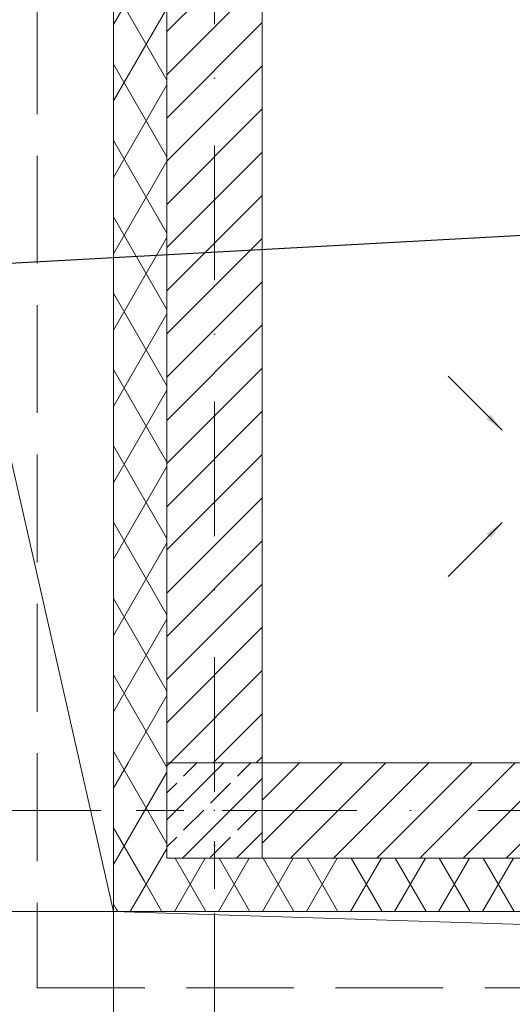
# Model space of a CAD drawing. Header units: millimetres. Extents: x -4612887 to -4536833, y -5457376 to -5415716.
# Tile 3 of 144: x -4604087 to -4602795, y -5454422 to -5451843. Entities that reach past the tile are written whole.
import ezdxf

# ---------------------------------------------------------------- set-up
doc = ezdxf.new("R2010")
doc.units = ezdxf.units.MM
doc.header["$MEASUREMENT"] = 0
doc.linetypes.add('Krawędzie ukryte', pattern=[391.222223, 282.222223, -109])
doc.linetypes.add('Kropki i Kreski', pattern=[670.277762, 352.777767, -176.388884, 0, -141.111112])
for name, color, linetype, lineweight in [('FLUID-W6-160-ARRGR', 7, 'Continuous', 25), ('is_wnt_opis', 60, 'Continuous', 25), ('Linia', 8, 'Continuous', 18), ('Osie', 8, 'Continuous', 18), ('Slupy', 8, 'Continuous', 18), ('Ściany', 8, 'Continuous', 18), ('Ściany zewnętrzne', 255, 'Continuous', 18)]:
    doc.layers.add(name, color=color, linetype=linetype, lineweight=lineweight)
doc.styles.add('FDBES', font='simplex.shx')
doc.dimstyles.new('FDBES', dxfattribs={"dimscale": 50, "dimtxt": 4, "dimasz": 2.5, "dimexe": 0.8, "dimexo": 2, "dimgap": 1, "dimtad": 1, "dimdsep": 46, "dimtxsty": 'FDBES', "dimcen": 2.5, "dimclrd": 4, "dimclre": 5, "dimadec": 0, "dimazin": 0, "dimtfac": 1, "dimtmove": 0, "dimatfit": 3, "dimfxl": 1, "dimarcsym": 0})
pattern_1 = [(60, (-4559356.9, -5416807.61), (-86.60254, 50), []), (120, (-4559356.9, -5416807.61), (86.60254, 50), [])]
pattern_2 = [(45, (-4559356.9, -5416807.61), (-56.56854, 56.56854), [])]

msp = doc.modelspace()

# ---------------------------------------------------------------- hatches: boundary and pattern name
at = {"layer": 'Slupy', "linetype": 'Continuous'}
h = msp.add_hatch(dxfattribs=at)
h.set_pattern_fill('BETON_ZBROJONY', color=8, style=0, pattern_type=2)
h.set_pattern_definition([(45, (-4559356.9, -5416807.61), (-70.71068, 70.71068), []), (45, (-4559392.25, -5416772.26), (-70.71068, 70.71068), [75, -25])])
h.paths.add_polyline_path([(-4603700.7, -5454039.1), (-4603450.7, -5454039.1), (-4603450.7, -5453789.1), (-4603700.7, -5453789.1)])
at = {"layer": 'Ściany zewnętrzne', "linetype": 'Continuous'}
h = msp.add_hatch(dxfattribs=at)
h.set_pattern_fill('IZOLACJA_MIĘKKA', color=8, style=0, pattern_type=2)
h.set_pattern_definition(pattern_1)
h.paths.add_polyline_path([(-4603840.7, -5448114.1), (-4603840.7, -5453789.1), (-4603700.7, -5453789.1), (-4603700.7, -5448114.1)])
h = msp.add_hatch(dxfattribs=at)
h.set_pattern_fill('BLOCZKI_CERAMICZNE', color=8, style=0, pattern_type=2)
h.set_pattern_definition(pattern_2)
h.paths.add_polyline_path([(-4603450.7, -5453789.1), (-4603450.7, -5448114.1), (-4603700.7, -5448114.1), (-4603700.7, -5453789.1)])
h = msp.add_hatch(dxfattribs=at)
h.set_pattern_fill('IZOLACJA_MIĘKKA', color=8, style=0, pattern_type=2)
h.set_pattern_definition(pattern_1)
h.paths.add_polyline_path([(-4603840.7, -5453789.1), (-4603840.7, -5454179.1), (-4603700.7, -5454039.1), (-4603700.7, -5453789.1)])
h = msp.add_hatch(dxfattribs=at)
h.set_pattern_fill('BLOCZKI_CERAMICZNE', color=8, style=0, pattern_type=2)
h.set_pattern_definition(pattern_2)
h.paths.add_polyline_path([(-4599275.7, -5453789.1), (-4603450.7, -5453789.1), (-4603450.7, -5454039.1), (-4599275.7, -5454039.1)])
h = msp.add_hatch(dxfattribs=at)
h.set_pattern_fill('IZOLACJA_MIĘKKA', color=8, style=0, pattern_type=2)
h.set_pattern_definition(pattern_1)
h.paths.add_polyline_path([(-4603840.7, -5454179.1), (-4603450.7, -5454179.1), (-4603450.7, -5454039.1), (-4603700.7, -5454039.1)])
h = msp.add_hatch(dxfattribs=at)
h.set_pattern_fill('IZOLACJA_MIĘKKA', color=8, style=0, pattern_type=2)
h.set_pattern_definition(pattern_1)
h.paths.add_polyline_path([(-4603450.7, -5454179.1), (-4599275.7, -5454179.1), (-4599275.7, -5454039.1), (-4603450.7, -5454039.1)])

# ---------------------------------------------------------------- linework, layer by layer
at = {"layer": 'is_wnt_opis', "color": 2}
msp.add_line((-4604215, -5452486.2), (-4600567.4, -5452286.7), dxfattribs=at)
at = {"layer": 'Linia', "color": 8, "linetype": 'Continuous', "lineweight": 0}
for p, q in [((-4605340.7, -5447574.1), (-4603840.7, -5454179.1)), ((-4603840.7, -5454179.1), (-4606840.7, -5454179.1)), ((-4562780.7, -5455460.6), (-4603840.7, -5454179.1))]:
    msp.add_line(p, q, dxfattribs=at)
at = {"layer": 'Linia', "color": 8, "linetype": 'Continuous'}
msp.add_line((-4603840.7, -5454179.1), (-4603840.7, -5456116), dxfattribs=at)
at = {"layer": 'Osie', "color": 8, "linetype": 'Kropki i Kreski'}
for p, q in [((-4603575.7, -5455206.5), (-4603575.7, -5416605.5)), ((-4601191.6, -5453914.1), (-4608179.5, -5453914.1))]:
    msp.add_line(p, q, dxfattribs=at)
at = {"layer": 'Slupy', "color": 8, "linetype": 'Continuous'}
for p, q in [((-4603575.7, -5453834.1), (-4603575.7, -5453709.1)), ((-4603655.7, -5453914.1), (-4603780.7, -5453914.1)), ((-4603495.7, -5453914.1), (-4603370.7, -5453914.1)), ((-4603575.7, -5453994.1), (-4603575.7, -5454119.1))]:
    msp.add_line(p, q, dxfattribs=at)
at = {"layer": 'Slupy', "color": 8, "linetype": 'Continuous', "flags": 128}
msp.add_lwpolyline([(-4603700.7, -5454039.1), (-4603450.7, -5454039.1), (-4603450.7, -5453789.1), (-4603700.7, -5453789.1)], close=True, dxfattribs=at)
at = {"layer": 'Slupy', "color": 8, "linetype": 'Continuous'}
msp.add_point((-4603575.7, -5453914.1), dxfattribs=at)
at = {"layer": 'Ściany', "color": 8, "linetype": 'Krawędzie ukryte', "flags": 128}
for points in [[(-4604040.7, -5442027.8), (-4604040.7, -5454379.1)], [(-4603840.7, -5454179.1), (-4603840.7, -5442027.8)], [(-4596450.7, -5454179.1), (-4603840.7, -5454179.1)], [(-4604040.7, -5454379.1), (-4596450.7, -5454379.1)]]:
    msp.add_lwpolyline(points, dxfattribs=at)
at = {"layer": 'Ściany zewnętrzne', "color": 8, "linetype": 'Continuous'}
for p, q in [((-4603700.7, -5448114.1), (-4603700.7, -5453789.1)), ((-4603700.7, -5454039.1), (-4603700.7, -5453789.1)), ((-4603450.7, -5454039.1), (-4603700.7, -5454039.1)), ((-4603450.7, -5454039.1), (-4599275.7, -5454039.1))]:
    msp.add_line(p, q, dxfattribs=at)
at = {"layer": 'Ściany zewnętrzne', "color": 8, "linetype": 'Continuous', "flags": 128}
for points in [[(-4603840.7, -5447574.1), (-4603840.7, -5454179.1)], [(-4603450.7, -5453789.1), (-4603450.7, -5450789.1)], [(-4600450.7, -5453789.1), (-4603450.7, -5453789.1)], [(-4603840.7, -5454179.1), (-4596420.7, -5454179.1)]]:
    msp.add_lwpolyline(points, dxfattribs=at)

# ---------------------------------------------------------------- leaders
at = {"layer": 'FLUID-W6-160-ARRGR'}
for points in [[(-4602821.4, -5452918.4), (-4602962.8, -5452777)], [(-4602821.4, -5453159.8), (-4602962.8, -5453301.2)]]:
    msp.add_leader(points, dimstyle='FDBES', override={"dimscale": 20, "dimclrd": 7}, dxfattribs=at)

doc.saveas('drawing.dxf')
